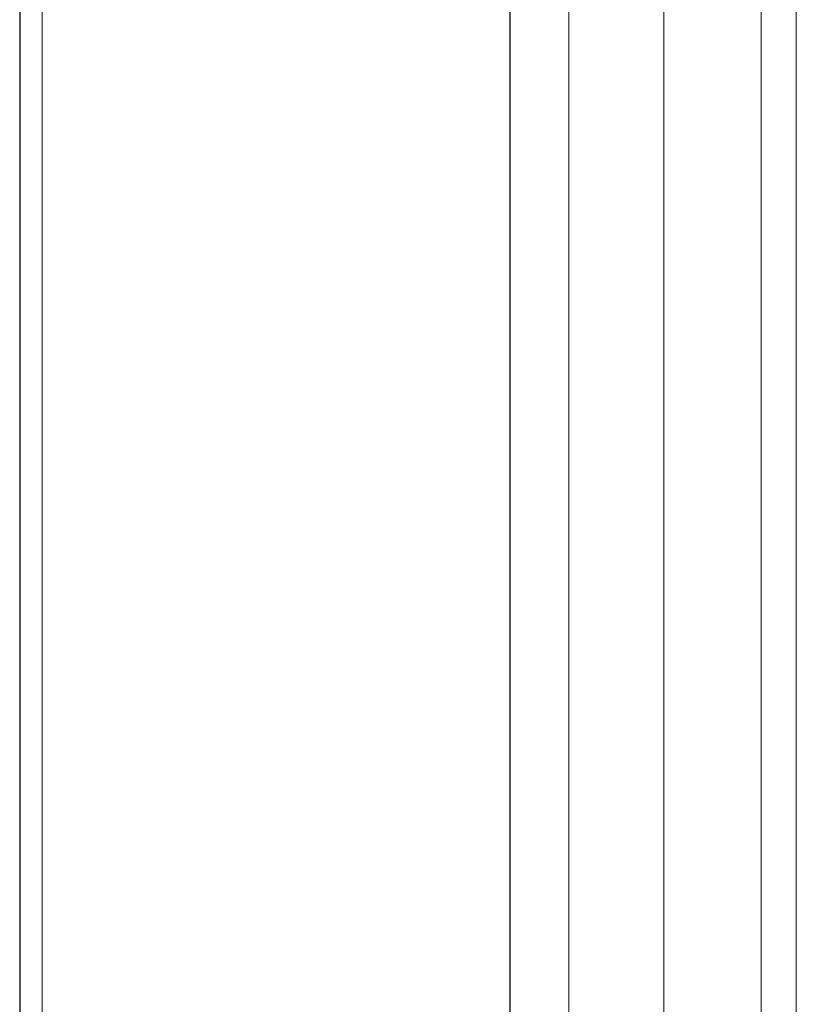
# Paper-space layout 'Blatt4' of a CAD drawing. Header units: millimetres. Extents: x 5 to 418, y 2 to 292.
# Tile 16 of 118: x 127 to 140, y 158 to 174. Entities that reach past the tile are written whole.
import ezdxf

# ---------------------------------------------------------------- set-up
doc = ezdxf.new("R2010")
doc.units = ezdxf.units.MM

psp = doc.layouts.new('Blatt4')

# ---------------------------------------------------------------- linework, layer by layer
at = {"color": 7, "linetype": 'Continuous', "lineweight": 18}
for p, q in [((139.145, 129.084), (139.145, 192.301)), ((139.719, 192.292), (139.719, 129.076)), ((137.554, 191.382), (137.554, 128.345)), ((136.006, 128.288), (136.006, 191.326)), ((127.4, 188.019), (127.4, 147.241))]:
    psp.add_line(p, q, dxfattribs=at)
at = {"color": 7, "linetype": 'Continuous', "lineweight": 25}
for p, q in [((135.047, 128.55), (135.047, 191.705)), ((127.034, 188.53), (127.034, 147.751))]:
    psp.add_line(p, q, dxfattribs=at)

doc.saveas('drawing.dxf')
